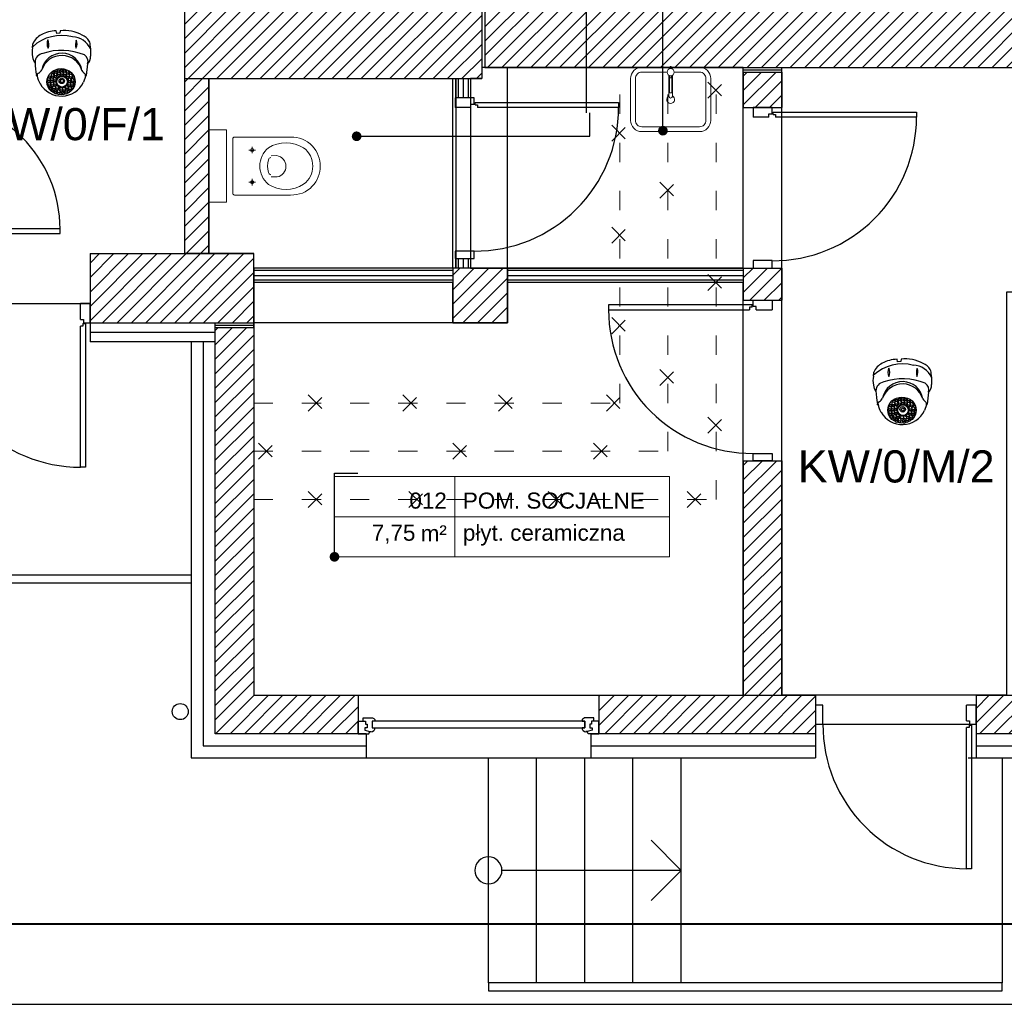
# Model space of a CAD drawing. Header units: millimetres. Extents: x 22250 to 51280, y -5012 to 7692.
# Tile 130 of 183: x 45476 to 46090, y 1586 to 2199. Entities that reach past the tile are written whole.
import ezdxf
from ezdxf import colors
from ezdxf.entities.mleader import LeaderData, LeaderLine
from ezdxf.enums import TextEntityAlignment as Align
from ezdxf.math import Vec2, Vec3

# ---------------------------------------------------------------- set-up
doc = ezdxf.new("R2010")
doc.units = ezdxf.units.MM
doc.linetypes.add('ACAD_ISO03W100', pattern=[30, 12, -18])
for name, color, linetype in [('00 CCTV IP - MIWI', 10, 'Continuous'), ('AA OPISY', 40, 'Continuous'), ('E_podklad', 252, 'Continuous')]:
    doc.layers.add(name, color=color, linetype=linetype)
for name, color, linetype, lineweight in [('A_OPISY', 40, 'Continuous', 9), ('A_WYPOSAŻENIE', 181, 'Continuous', 9), ('E_CCTV', 3, 'Continuous', 40)]:
    doc.layers.add(name, color=color, linetype=linetype, lineweight=lineweight)
doc.styles.add('ARIAL', font='arial.ttf')
doc.styles.get("Standard").update_dxf_attribs({"font": 'arial.ttf'})
doc.linetypes.add('BATTING', pattern='A,0.0001,-0.1,[134,ltypeshp.shx,S=0.1,R=0,X=-0.1,Y=0],-0.2,[134,ltypeshp.shx,S=0.1,R=180,X=0.1,Y=0],-0.1', length=0.4001)
pattern_1 = [(45, (29894.76, -15796.4403), (-4.490128, 4.490128), [])]

# ---------------------------------------------------------------- blocks, each defined once
blk = doc.blocks.new('wc1')
at = {"layer": 'A_WYPOSAŻENIE'}
for p, q in [((-3840.38, 3355.84), (-3836.38, 3355.84)), ((-3838.38, 3353.84), (-3838.38, 3357.84)), ((-3820.38, 3355.84), (-3816.38, 3355.84)), ((-3818.38, 3353.84), (-3818.38, 3357.84))]:
    blk.add_line(p, q, dxfattribs=at)
blk.add_lwpolyline([(-3850.88, 3371.84), (-3805.88, 3371.84), (-3805.88, 3382.84), (-3850.88, 3382.84)], close=True, dxfattribs=at)
for points in [[(-3815.79, 3318.42, -0.399978), (-3840.97, 3318.42, -0.216638), (-3846.38, 3331.84), (-3846.38, 3366.84, -0.414214), (-3845.38, 3367.84), (-3811.38, 3367.84, -0.414214), (-3810.38, 3366.84), (-3810.38, 3331.84, -0.216638)], [(-3839.79, 3345.73, -0.466255), (-3816.97, 3345.73, -0.283436), (-3817.06, 3323.74, -0.502453), (-3839.69, 3323.74, -0.283436)]]:
    blk.add_lwpolyline(points, format="xyb", close=True, dxfattribs=at)
for points in [[(-3834.84, 3343.93), (-3834.92, 3340.49, 0.83974), (-3821.61, 3340.22), (-3821.68, 3343.93)], [(-3833.77, 3344.15, -0.303379), (-3832.3, 3345.75, -0.119022), (-3824.45, 3345.75, -0.303379), (-3822.98, 3344.15, -0.291246)]]:
    blk.add_lwpolyline(points, format="xyb", dxfattribs=at)
for centre in [(-3838.38, 3355.84), (-3818.38, 3355.84)]:
    blk.add_circle(centre, 1, dxfattribs=at)
blk = doc.blocks.new('um1')
at = {"layer": 'A_WYPOSAŻENIE', "ltscale": 0.5}
for points in [[(-2506.53, 3366.84), (-2524.27, 3366.84, 0.414214), (-2531.27, 3359.84), (-2531.27, 3333.84, 0.414214), (-2524.27, 3326.84), (-2488.27, 3326.84, 0.414214), (-2481.27, 3333.84), (-2481.27, 3359.84, 0.414214), (-2488.27, 3366.84), (-2506.01, 3366.84)], [(-2508.52, 3363.84), (-2524.27, 3363.84, 0.414214), (-2528.27, 3359.84), (-2528.27, 3333.84, 0.414214), (-2524.27, 3329.84), (-2488.27, 3329.84, 0.414214), (-2484.27, 3333.84), (-2484.27, 3359.84, 0.414214), (-2488.27, 3363.84), (-2504.02, 3363.84)]]:
    blk.add_lwpolyline(points, format="xyb", dxfattribs=at)
at = {"layer": 'A_WYPOSAŻENIE'}
blk.add_lwpolyline([(-2507.42, 3361.92), (-2507.42, 3348.69, 0.869565), (-2505.12, 3348.69), (-2505.12, 3361.92)], format="xyb", dxfattribs=at)
for points in [[(-2506.77, 3361.66), (-2506.77, 3360.3), (-2505.77, 3360.3), (-2505.77, 3361.66)], [(-2506.53, 3366.08), (-2506.53, 3367.35), (-2506.01, 3367.35), (-2506.01, 3366.08)]]:
    blk.add_lwpolyline(points, dxfattribs=at)
blk.add_lwpolyline([(-2507.02, 3360.3), (-2505.52, 3360.3), (-2505.52, 3350.99), (-2507.02, 3350.99)], close=True, dxfattribs=at)
blk.add_circle((-2506.27, 3363.85), 2.25, dxfattribs=at)
at = {"layer": 'A_WYPOSAŻENIE', "ltscale": 0.5}
blk.add_arc((-2506.27, 3346.84), 2.5, 117.38711, 62.61289, dxfattribs=at)
blk = doc.blocks.new('*U208')
at = {"layer": 'AA OPISY'}
for q in [(-43.53, 18.82), (-136.57, 0), (-43.53, -18.82)]:
    blk.add_line((-25, 0), q, dxfattribs=at)
blk.add_circle((-145, 0), 8.43, dxfattribs=at)
blk = doc.blocks.new('*U213')
at = {"color": 144}
for p, q in [((125.92, 0), (125.92, -8)), ((125.92, 0), (132.61, 0)), ((125.92, 0), (125.92, -8)), ((132.61, 0), (133.18, -1.55)), ((269.24, 0), (268.66, -1.55)), ((275.92, 0), (269.24, 0)), ((275.92, 0), (275.92, -8)), ((130.16, -2.4), (133.18, -1.55)), ((130.16, -3.73), (130.16, -2.4)), ((131.54, -3.73), (130.16, -3.73)), ((130.51, -8), (130.51, -6.06)), ((130.51, -6.06), (131.54, -6.06)), ((131.54, -6.06), (131.54, -3.73)), ((133.18, -1.55), (134.03, -1.55)), ((134.03, -1.55), (133.93, -1.01)), ((134.67, -7.98), (134.67, -3.66)), ((134.67, -3.66), (136.3, -3.66)), ((267.17, -3.66), (265.54, -3.66)), ((267.17, -7.98), (267.17, -3.66)), ((267.81, -1.55), (267.91, -1.01)), ((268.66, -1.55), (267.81, -1.55)), ((271.69, -2.4), (268.66, -1.55)), ((270.31, -6.06), (270.31, -3.73)), ((270.31, -3.73), (271.69, -3.73)), ((271.33, -6.06), (270.31, -6.06)), ((271.33, -8), (271.33, -6.06)), ((271.69, -3.73), (271.69, -2.4)), ((125.92, -8), (129.12, -8)), ((129.12, -8), (129.12, -9.92)), ((129.12, -8), (130.51, -8)), ((129.12, -9.92), (134.98, -9.92)), ((136.26, -7.98), (134.67, -7.98)), ((136.26, -9.03), (136.26, -7.98)), ((265.59, -9.03), (265.59, -7.98)), ((265.59, -7.98), (267.17, -7.98)), ((272.72, -9.92), (266.87, -9.92)), ((272.72, -8), (271.33, -8)), ((275.92, -8), (272.72, -8)), ((272.72, -8), (272.72, -9.92))]:
    blk.add_line(p, q, dxfattribs=at)
blk.add_lwpolyline([(134.67, -3.66), (267.17, -3.66), (267.17, -7.98), (134.67, -7.98)], close=True, dxfattribs=at)
for centre, radius, start, end in [((133.79, -3.52), 2.51, 356.81051, 86.81051), ((268.05, -3.52), 2.51, 93.18949, 183.18949), ((134.89, -8.42), 1.5, 273.35533, 335.68535), ((266.95, -8.42), 1.5, 204.31465, 266.64467)]:
    blk.add_arc(centre, radius, start, end, dxfattribs=at)
blk = doc.blocks.new('*U216')
at = {"lineweight": 5}
for p, q in [((-75, -25), (-75, 25)), ((-75, 25), (0, 25)), ((0, 0), (0, 25)), ((0, 25), (133.76, 25)), ((133.76, 25), (133.76, -25)), ((-75, -25), (0, -25)), ((133.76, -25), (0, -25))]:
    blk.add_line(p, q, dxfattribs=at)
at = {"lineweight": 5, "ltscale": 18.5}
for p, q in [((0, 25), (0, -25)), ((-75, 0), (133.76, 0))]:
    blk.add_line(p, q, dxfattribs=at)
at = {"lineweight": 5, "ltscale": 18.5, "insert": (-5, -10.38), "char_height": 10, "attachment_point": 6, "style": 'ARIAL'}
blk.add_mtext('\\A1;m²', dxfattribs=at)
at = {"lineweight": 5, "style": 'ARIAL'}
blk.add_attdef('1NR', text='', height=10, dxfattribs=at).set_placement((-5, 5), align=Align.RIGHT)
blk.add_attdef('2POM', (5, 5), '', height=10, dxfattribs=at)
blk.add_attdef('4PL2', text='', height=10, dxfattribs=at).set_placement((-24.57, -5), align=Align.TOP_RIGHT)
blk.add_attdef('3POS', text='', height=10, dxfattribs=at).set_placement((5, -5), align=Align.TOP_LEFT)
blk = doc.blocks.new('_Dot')
at = {"color": 0, "linetype": 'ByBlock', "lineweight": -2}
blk.add_line((-0.5, 0), (-1, 0), dxfattribs=at)
at = {"color": 0, "linetype": 'ByBlock', "const_width": 0.5}
blk.add_lwpolyline([(-0.25, 0, 1), (0.25, 0, 1)], format="xyb", close=True, dxfattribs=at)
blk = doc.blocks.new('ROZBIÓRKI_DOM')
at = {"layer": 'A_OPISY', "color": 22, "linetype": 'ACAD_ISO03W100', "true_color": 0xe22908}
for p, q in [((18569.15, 7715.68), (18579.15, 7705.68)), ((18569.15, 7705.68), (18579.15, 7715.68)), ((18509.15, 7688.93), (18519.15, 7678.93)), ((18509.15, 7678.93), (18519.15, 7688.93)), ((18539.15, 7653.44), (18549.15, 7643.44)), ((18539.15, 7643.44), (18549.15, 7653.44)), ((18509.15, 7625.39), (18519.15, 7615.39)), ((18509.15, 7615.39), (18519.15, 7625.39)), ((18569.15, 7595.89), (18579.15, 7585.89)), ((18569.15, 7585.89), (18579.15, 7595.89)), ((18509.15, 7569.03), (18519.15, 7559.03)), ((18509.15, 7559.03), (18519.15, 7569.03)), ((18539.15, 7536.75), (18549.15, 7526.75)), ((18539.15, 7526.75), (18549.15, 7536.75)), ((18320.04, 7520.89), (18330.04, 7510.89)), ((18320.04, 7510.89), (18330.04, 7520.89)), ((18378.99, 7520.89), (18388.99, 7510.89)), ((18378.99, 7510.89), (18388.99, 7520.89)), ((18438.62, 7520.89), (18448.62, 7510.89)), ((18438.62, 7510.89), (18448.62, 7520.89)), ((18505.84, 7520.89), (18515.84, 7510.89)), ((18505.84, 7510.89), (18515.84, 7520.89)), ((18569.15, 7507.15), (18579.15, 7497.15)), ((18569.15, 7497.15), (18579.15, 7507.15)), ((18289.12, 7490.89), (18299.12, 7480.89)), ((18289.12, 7480.89), (18299.12, 7490.89)), ((18410.15, 7490.89), (18420.15, 7480.89)), ((18410.15, 7480.89), (18420.15, 7490.89)), ((18497.9, 7490.89), (18507.9, 7480.89)), ((18497.9, 7480.89), (18507.9, 7490.89)), ((18320.04, 7460.89), (18330.04, 7450.89)), ((18320.04, 7450.89), (18330.04, 7460.89)), ((18382.86, 7460.89), (18392.86, 7450.89)), ((18382.86, 7450.89), (18392.86, 7460.89)), ((18469.66, 7460.89), (18479.66, 7450.89)), ((18469.66, 7450.89), (18479.66, 7460.89)), ((18556.22, 7460.89), (18566.22, 7450.89)), ((18556.22, 7450.89), (18566.22, 7460.89))]:
    blk.add_line(p, q, dxfattribs=at)
for points in [[(18286.15, 7515.89), (18514.15, 7515.89), (18514.15, 7724.89)], [(18286.15, 7485.89), (18544.15, 7485.89), (18544.15, 7724.89)], [(18286.15, 7455.89), (18574.15, 7455.89), (18574.15, 7724.89)]]:
    blk.add_lwpolyline(points, dxfattribs=at)
blk = doc.blocks.new('*U968')
blk.add_lwpolyline([(-71, 0), (0, 0), (0, 42), (-71, 42)], close=True)
at = {"lineweight": 40}
blk.add_lwpolyline([(-68, 1), (-1, 1), (-1, 41), (-68, 41)], close=True, dxfattribs=at)
blk = doc.blocks.new('1092-140')
at = {"layer": '00 CCTV IP - MIWI', "color": 2}
for p, q in [((-3.36, 23.08), (-3.68, 24.7)), ((-1.26, 23.22), (-3.36, 23.08)), ((-1.15, 24.83), (-1.26, 23.22)), ((-18.66, 14.02), (-18.47, 16.56)), ((18.2, 13.64), (18.01, 16.6)), ((18.2, 13.65), (18.24, 8.63)), ((-3.02, 0.35), (-3.03, -1.36)), ((-2.97, 0.38), (-2.97, -0.69)), ((-1.17, 0.67), (-1.18, -0.66)), ((-1.06, 0.68), (-1.06, -0.37)), ((0.74, 0.61), (0.73, -0.34)), ((0.85, 0.6), (0.85, -0.69)), ((2.65, 0.15), (2.65, -0.66)), ((2.77, 0.08), (2.77, -1.9)), ((16.33, 3.71), (15.46, -3.75)), ((-16.08, -4.17), (-16.15, -3.52)), ((-15.68, -4.38), (-16.08, -4.17)), ((-9.22, -5.71), (-9.22, -7.18)), ((-7.42, -6.03), (-7.43, -7.16)), ((-7.31, -5.71), (-7.31, -7.18)), ((-6.92, -3.03), (-6.92, -4.51)), ((-6.67, -1.56), (-6.67, -1.83)), ((-5.51, -6.03), (-5.51, -7.16)), ((-5.46, -5.39), (-5.46, -6.86)), ((-5.13, -3.36), (-5.13, -4.48)), ((-5.03, -2.63), (-5.03, -4.1)), ((-4.87, -0.33), (-4.88, -1.81)), ((-4.82, -0.31), (-4.82, -1.39)), ((-3.66, -5.71), (-3.67, -6.84)), ((-3.23, -2.95), (-3.23, -4.08)), ((-2.91, -2.08), (-2.91, -3.55)), ((-1.11, -2.4), (-1.12, -3.53)), ((-0.93, -1.76), (-0.93, -3.23)), ((0.87, -2.08), (0.86, -3.21)), ((0.98, -1.95), (0.98, -3.42)), ((2.78, -2.27), (2.77, -3.4)), ((2.83, -3.23), (2.83, -4.7)), ((3.85, -5.84), (3.85, -7.31)), ((4.56, -0.74), (4.56, -1.87)), ((4.63, -3.55), (4.62, -4.67)), ((4.68, -3.42), (4.68, -4.89)), ((5.65, -6.16), (5.64, -7.28)), ((5.76, -6.16), (5.76, -7.63)), ((6.48, -3.74), (6.47, -4.86)), ((14.97, -4.21), (13.72, -7.92)), ((-8.96, -8.58), (-8.96, -10.05)), ((-8.26, -11.8), (-8.26, -10.76)), ((-7.19, -13.1), (-7.19, -12.43)), ((-7.17, -8.9), (-7.17, -10.02)), ((-7.11, -8.51), (-7.11, -9.99)), ((-6.49, -11.8), (-6.49, -10.7)), ((-5.97, -11), (-5.97, -12.47)), ((-5.33, -8.13), (-5.33, -9.6)), ((-5.32, -8.83), (-5.32, -9.96)), ((-4.17, -11.32), (-4.18, -12.44)), ((-4.05, -10.68), (-4.05, -12.15)), ((-3.53, -8.45), (-3.54, -9.58)), ((-2.26, -11), (-2.26, -12.13)), ((-1.44, -11.82), (-1.44, -13.3)), ((0.36, -12.15), (0.35, -13.27)), ((0.41, -11.82), (0.41, -13.3)), ((2.2, -12.15), (2.2, -13.27)), ((2.26, -10.74), (2.26, -12.21)), ((3.66, -8.58), (3.66, -10.05)), ((4.05, -11.06), (4.05, -12.19)), ((4.23, -11.31), (4.23, -12.79)), ((5.46, -8.9), (5.45, -10.02)), ((5.51, -8.58), (5.51, -10.05)), ((6.03, -11.64), (6.02, -12.76)), ((7.3, -8.9), (7.3, -10.02)), ((7.56, -6.48), (7.55, -7.6)), ((-4.91, -14.41), (-4.91, -13.59)), ((-3.03, -13.35), (-3.03, -14.83)), ((-1.24, -13.68), (-1.24, -14.8)), ((-0.07, -15.08), (-0.07, -13.92)), ((1.72, -15.02), (1.72, -13.95)), ((3.52, -13.59), (3.52, -12.89)), ((3.55, -14.59), (3.55, -14.35))]:
    blk.add_line(p, q, dxfattribs=at)
for centre, radius in [((0.05, -7.62), 3.77), ((0.05, -7.62), 3.39), ((-0.12, -7.11), 1.71), ((0.01, -7.19), 0.985)]:
    blk.add_circle(centre, radius, dxfattribs=at)
for centre, radius, start, end in [((-0.3, -5.29), 27.08, 74.98225, 132.52909), ((-8.33, 12.28), 11.01, 115.91007, 157.08613), ((-3.33, 4.36), 20.34, 90.96763, 118.82664), ((-3.23, 16.48), 6.26, 156.27951, 206.02535), ((-14.75, 16.25), 6.41, 336.90966, 25.3952), ((1.33, 0.79), 24.17, 61.33623, 95.89708), ((6.44, 8.04), 12.83, 23.76761, 88.76571), ((17.24, 15.93), 8.68, 160.21907, 194.45072), ((4.32, 16.54), 5.29, 328.48341, 26.18637), ((9.44, 13.58), 9.11, 30.14549, 67.75649), ((-7.96, 11.14), 11.08, 164.9117, 195.04268), ((14.96, 16.19), 3.08, 7.79528, 39.76035), ((-10.4, 8.94), 8.28, 184.48186, 215.74994), ((-11.27, 4.5), 5.88, 98.96773, 179.27659), ((-0.11, -2.48), 12.99, 8.81543, 169.20361), ((-0.15, -4.4), 13.46, 16.91086, 161.10818), ((-0.09, -24.71), 37.04, 67.2461, 109.06161), ((11.74, 5.29), 4.85, 340.96041, 59.01435), ((12.01, 8.17), 6.21, 314.07226, 4.25577), ((31.3, 6.37), 48.48, 182.1279, 191.82433), ((-14.7, -3.4), 1.17, 106.7677, 205.043), ((-1.84, -1.63), 14.11, 189.22914, 210.95391), ((-17.59, 2.32), 5.27, 299.37501, 333.36132), ((-8.36, -6.1), 0.942, 4.16146, 155.5033), ((-7.81, -5.55), 1.41, 51.46384, 130.14263), ((-7.83, -4.28), 0.912, 191.78069, 349.82577), ((-6.45, -6.1), 0.942, 4.16146, 155.5033), ((-6.07, -3.42), 0.942, 4.16146, 155.5033), ((-6.01, -5.59), 1.41, 51.46384, 130.14263), ((-6.03, -4.32), 0.912, 191.78069, 349.82577), ((-5.76, -2.91), 1.41, 51.46384, 130.14263), ((-5.77, -1.65), 0.912, 191.78069, 349.82577), ((-4.6, -5.78), 0.942, 4.16146, 155.5033), ((-4.17, -3.02), 0.942, 4.16146, 155.5033), ((-4.11, -5.18), 1.41, 51.46384, 130.14263), ((-4.13, -3.92), 0.912, 191.78069, 349.82577), ((-3.91, -2.47), 1.41, 51.46384, 130.14263), ((-3.93, -1.2), 0.912, 191.78069, 349.82577), ((-2.06, -1.77), 1.41, 51.46384, 130.14263), ((-2.08, -0.5), 0.912, 191.78069, 349.82577), ((-2.05, -2.47), 0.942, 4.16146, 155.5033), ((-2, -4.63), 1.41, 51.46384, 130.14263), ((-2.01, -3.37), 0.912, 191.78069, 349.82577), ((-0.15, -1.45), 1.41, 51.46384, 130.14263), ((-0.16, -0.18), 0.912, 191.78069, 349.82577), ((-0.07, -2.15), 0.942, 4.16146, 155.5033), ((-0.02, -4.31), 1.41, 51.46384, 130.14263), ((-0.04, -3.05), 0.912, 191.78069, 349.82577), ((1.77, -1.77), 1.41, 51.46384, 130.14263), ((1.75, -0.5), 0.912, 191.78069, 349.82577), ((1.84, -2.34), 0.942, 4.16146, 155.5033), ((1.89, -4.5), 1.41, 51.46384, 130.14263), ((1.88, -3.24), 0.912, 191.78069, 349.82577), ((3.68, -2.98), 1.41, 51.46384, 130.14263), ((3.66, -1.71), 0.912, 191.78069, 349.82577), ((3.69, -3.62), 0.942, 4.16146, 155.5033), ((3.74, -5.78), 1.41, 51.46384, 130.14263), ((3.72, -4.51), 0.912, 191.78069, 349.82577), ((4.71, -6.23), 0.942, 4.16146, 155.5033), ((5.37, -3.2), 1.41, 51.46384, 130.14263), ((5.36, -1.93), 0.912, 191.78069, 349.82577), ((5.54, -3.81), 0.942, 4.16146, 155.5033), ((5.59, -5.97), 1.41, 51.46384, 130.14263), ((5.57, -4.7), 0.912, 191.78069, 349.82577), ((6.62, -6.55), 0.942, 4.16146, 155.5033), ((7.18, -5.65), 0.958, 41.72921, 140.25406), ((7.38, -4.79), 0.976, 194.7767, 330.36291), ((7.94, -5.73), 2.36, 105.76198, 128.66521), ((7.26, -3.82), 0.799, 184.69759, 301.55724), ((19.75, 4.13), 8.4, 213.34248, 231.07159), ((13.35, -3.68), 1.69, 343.90449, 48.79211), ((14.18, -2.85), 1.55, 297.94362, 325.43279), ((-0.33, -1.15), 15.59, 209.42117, 334.30362), ((-8.31, -8.26), 1.41, 51.46384, 130.14263), ((-8.32, -7), 0.912, 191.78069, 349.82577), ((-8.11, -8.97), 0.942, 4.16146, 155.5033), ((-8.05, -11.13), 1.41, 51.46384, 130.14263), ((-8.07, -9.86), 0.912, 191.78069, 349.82577), ((-7.35, -12.88), 1.41, 51.46384, 130.14263), ((-7.36, -11.61), 0.912, 191.78069, 349.82577), ((-6.39, -8.26), 1.41, 51.46384, 130.14263), ((-6.41, -7), 0.912, 191.78069, 349.82577), ((-6.26, -8.9), 0.942, 4.16146, 155.5033), ((-6.2, -11.07), 1.41, 51.46384, 130.14263), ((-6.22, -9.8), 0.912, 191.78069, 349.82577), ((-5.11, -11.39), 0.942, 4.16146, 155.5033), ((-5.06, -13.55), 1.41, 51.46384, 130.14263), ((-5.07, -12.28), 0.912, 191.78069, 349.82577), ((-4.55, -7.94), 1.41, 51.46384, 130.14263), ((-4.56, -6.68), 0.912, 191.78069, 349.82577), ((-4.47, -8.52), 0.942, 4.16146, 155.5033), ((-4.42, -10.68), 1.41, 51.46384, 130.14263), ((-4.44, -9.42), 0.912, 191.78069, 349.82577), ((-3.2, -11.07), 0.942, 4.16146, 155.5033), ((-3.14, -13.23), 1.41, 51.46384, 130.14263), ((-3.16, -11.96), 0.912, 191.78069, 349.82577), ((-0.58, -12.21), 0.942, 4.16146, 155.5033), ((1.27, -12.21), 0.942, 4.16146, 155.5033), ((3.11, -11.13), 0.942, 4.16146, 155.5033), ((3.17, -13.29), 1.41, 51.46384, 130.14263), ((3.15, -12.03), 0.912, 191.78069, 349.82577), ((4.52, -8.97), 0.942, 4.16146, 155.5033), ((4.57, -11.13), 1.41, 51.46384, 130.14263), ((4.55, -9.86), 0.912, 191.78069, 349.82577), ((4.76, -8.39), 1.41, 51.46384, 130.14263), ((4.74, -7.12), 0.912, 191.78069, 349.82577), ((5.09, -11.71), 0.942, 4.16146, 155.5033), ((5.14, -13.87), 1.41, 51.46384, 130.14263), ((6.37, -8.97), 0.942, 4.16146, 155.5033), ((6.42, -11.13), 1.41, 51.46384, 130.14263), ((6.4, -9.86), 0.912, 191.78069, 349.82577), ((6.67, -8.71), 1.41, 51.46384, 130.14263), ((6.66, -7.44), 0.912, 191.78069, 349.82577), ((6.64, -11.65), 0.778, 34.06093, 148.14266), ((6.78, -11.18), 0.799, 184.69759, 301.55724), ((7.8, -8.67), 0.778, 34.06093, 148.14266), ((7.94, -8.2), 0.799, 184.69759, 301.55724), ((7.83, -9.39), 0.627, 175.41447, 295.52941), ((7.76, -9.57), 0.602, 24.86301, 157.74501), ((7.95, -7.08), 0.45, 7.96353, 175.25275), ((8.15, -7.08), 0.642, 176.52781, 296.16016), ((-6.31, -14.19), 1.41, 51.46384, 130.14263), ((-6.33, -12.92), 0.912, 191.78069, 349.82577), ((-4.03, -15.52), 1.41, 51.46384, 130.14263), ((-4.05, -14.26), 0.912, 191.78069, 349.82577), ((-3.97, -14.31), 1.41, 51.46384, 130.14263), ((-3.99, -13.04), 0.912, 191.78069, 349.82577), ((-2.18, -13.74), 0.942, 4.16146, 155.5033), ((-2.12, -15.91), 1.41, 51.46384, 130.14263), ((-2.14, -14.64), 0.912, 191.78069, 349.82577), ((-0.53, -14.38), 1.41, 51.46384, 130.14263), ((-0.55, -13.11), 0.912, 191.78069, 349.82577), ((0.84, -16.16), 1.41, 51.46384, 130.14263), ((0.82, -14.9), 0.912, 191.78069, 349.82577), ((1.32, -14.38), 1.41, 51.46384, 130.14263), ((1.3, -13.11), 0.912, 191.78069, 349.82577), ((2.63, -15.68), 1.41, 51.46384, 130.14263), ((2.62, -14.41), 0.912, 191.78069, 349.82577), ((4.09, -14.89), 1.41, 51.46384, 130.14263), ((4.08, -13.62), 0.912, 191.78069, 349.82577), ((5.13, -12.6), 0.912, 191.78069, 349.82577)]:
    blk.add_arc(centre, radius, start, end, dxfattribs=at)
blk.add_ellipse((-0.56, -7.62), major_axis=(9.03, 0), ratio=0.920025, dxfattribs=at)
at = {"layer": '00 CCTV IP - MIWI'}
blk.add_attdef('NAZWA', text='', height=10, dxfattribs=at).set_placement((-0.97, 35), align=Align.MIDDLE_CENTER)

msp = doc.modelspace()

# ---------------------------------------------------------------- hatches: boundary and pattern name
at = {"layer": 'E_podklad'}
h = msp.add_hatch(dxfattribs=at)
h.set_pattern_fill('ANSI31', color=256, scale=2)
h.set_pattern_definition(pattern_1)
h.paths.add_polyline_path([(46411.25, 2212.13), (45809.25, 2212.13), (45809.25, 2865.13), (45766.25, 2865.13), (45766.25, 2169.13), (46411.25, 2169.13)])
h.paths.add_polyline_path([(45764.25, 2865.13), (45737.25, 2865.13), (45737.25, 2574.13), (45722.25, 2574.13), (45722.25, 2205.13), (45579.25, 2205.13), (45579.25, 2162.13), (45764.25, 2162.13)])
h.paths.add_polyline_path([(45809.25, 3149.13), (45737.25, 3149.13), (45737.25, 3093.13), (45809.25, 3093.13)])
h.paths.add_polyline_path([(45809.25, 3444.13), (45766.25, 3444.13), (45766.25, 3379.13), (45809.25, 3379.13)])
h.paths.add_polyline_path([(45766.25, 3444.13), (45737.25, 3444.13), (45737.25, 3379.13), (45766.25, 3379.13)])
h.paths.add_polyline_path([(45837.25, 3487.13), (45766.25, 3487.13), (45766.25, 3492.13), (45591.28, 3492.13), (45591.28, 3484.13), (45591.25, 3449.13), (45723.25, 3449.13), (45723.25, 3444.13), (45837.25, 3444.13)])
h.paths.add_polyline_path([(46118.25, 3487.13), (46074.25, 3487.13), (46074.25, 3479.13), (46074.25, 3444.13), (46118.25, 3444.13)])
h.paths.add_polyline_path([(45365.25, 3492.13), (45314.25, 3492.13), (45314.25, 3484.13), (45314.25, 3449.13), (45365.25, 3449.13)])
h.paths.add_polyline_path([(45088.25, 3492.13), (44901.25, 3492.13), (44901.25, 3376.13), (44909.25, 3376.13), (44944.25, 3376.13), (44944.25, 3449.13), (45088.25, 3449.13)])
h.paths.add_polyline_path([(44944.25, 3156.13), (44901.25, 3156.13), (44901.25, 3100.13), (44909.25, 3100.13), (44944.25, 3100.13)])
h.paths.add_polyline_path([(44944.25, 2868.13), (44901.25, 2868.13), (44901.25, 2268.13), (44944.25, 2268.13)])
h.paths.add_polyline_path([(45420.25, 2053.13), (44944.25, 2053.13), (44944.25, 2072.13), (44901.25, 2072.13), (44901.25, 2010.13), (45420.25, 2010.13), (45420.25, 2022.05)])
h.paths.add_polyline_path([(45622.25, 2053.13), (45598.25, 2053.13), (45579.25, 2053.13), (45520.25, 2053.13), (45520.25, 2010.13), (45622.25, 2010.13)])
h = msp.add_hatch(dxfattribs=at)
h.set_pattern_fill('ANSI31', color=256, scale=2)
h.set_pattern_definition(pattern_1)
h.paths.add_polyline_path([(45780.25, 2044.13), (45746.25, 2044.13), (45746.25, 2010.13), (45780.25, 2010.13)])
h.paths.add_polyline_path([(45722.25, 2313.13), (45559.25, 2313.13), (45559.25, 2287.13), (45579.17, 2287.13), (45589.25, 2287.13), (45589.25, 2297.13), (45722.25, 2297.13)])
h.paths.add_polyline_path([(45067.25, 2287.13), (45067.25, 2302.13), (45459.25, 2302.13), (45459.25, 2287.13), (45459.25, 2313.13), (44944.25, 2313.13), (44944.25, 2287.13)])
at = {"layer": 'E_podklad', "ltscale": 2}
h = msp.add_hatch(dxfattribs=at)
h.set_pattern_fill('ANSI31', color=256, scale=2)
h.set_pattern_definition([(45, (28568.2225, -18526.9925), (-4.490128, 4.490128), [])])
h.paths.add_polyline_path([(46535.25, 2166.13), (46511.25, 2166.13), (46511.25, 1778.13), (46535.25, 1778.13)])
h.paths.add_polyline_path([(46072.25, 1778.13), (46072.25, 1754.13), (46201.49, 1754.13), (46201.49, 1778.13)])
h.paths.add_polyline_path([(45837.25, 1778.13), (45837.25, 1754.13), (45972.25, 1754.13), (45972.25, 1778.13)])
h.paths.add_polyline_path([(45951.25, 1924.13), (45927.25, 1924.13), (45927.25, 1778.13), (45951.25, 1778.13)])
h.paths.add_polyline_path([(45951.25, 2024.13), (45951.25, 2044.13), (45927.25, 2044.13), (45927.25, 2024.13)])
h.paths.add_polyline_path([(45951.25, 2166.13), (45927.25, 2166.13), (45927.25, 2144.13), (45951.25, 2144.13)])
h.paths.add_polyline_path([(45622.25, 2007.13), (45598.25, 2007.13), (45598.25, 1754.13), (45687.25, 1754.13), (45687.25, 1762.13), (45687.25, 1778.13), (45622.25, 1778.13)])
h.paths.add_polyline_path([(46662.25, 1754.13), (46662.25, 1778.13), (46201.49, 1778.13), (46201.49, 1754.13)])
h.paths.add_polyline_path([(46812.25, 1778.13), (46812.25, 1754.13), (46926.25, 1754.13), (46926.25, 1994.13), (46926.25, 2012.13), (46902.25, 2012.13), (46902.25, 1994.13), (46902.25, 1778.13)])
h = msp.add_hatch(dxfattribs=at)
h.set_pattern_fill('ANSI31', color=256, scale=2)
h.set_pattern_definition(pattern_1)
h.paths.add_polyline_path([(45594.25, 2053.13), (45594.25, 2162.13), (45579.25, 2162.13), (45579.25, 2053.13)])

# ---------------------------------------------------------------- linework, layer by layer
for p, q in [((45764.25, 2865.13), (45764.25, 2162.13)), ((45766.25, 2865.13), (45766.25, 2169.13)), ((45579.25, 2162.13), (45579.25, 2205.13)), ((45780.25, 2044.13), (45780.25, 2169.13)), ((45927.25, 2166.13), (45927.25, 2169.13)), ((45927.25, 2166.13), (45927.25, 2144.13)), ((45927.25, 2166.13), (45951.25, 2166.13)), ((45951.25, 2166.13), (45951.25, 2169.13)), ((45951.25, 2166.13), (45951.25, 2144.13)), ((45579.25, 2162.13), (45764.25, 2162.13)), ((45746.25, 2044.13), (45746.25, 2162.13)), ((45927.25, 2144.13), (45951.25, 2144.13)), ((45520.25, 2053.13), (45520.25, 2010.13)), ((45579.25, 2053.13), (45622.25, 2053.13)), ((45622.25, 2035.13), (45622.25, 2044.13)), ((45746.25, 2044.13), (45622.25, 2044.13)), ((45622.25, 2044.13), (45622.25, 2035.13)), ((45746.25, 2044.13), (45746.25, 2035.13)), ((45746.25, 2044.13), (45746.25, 2035.13)), ((45780.25, 2044.13), (45780.25, 2035.13)), ((45927.25, 2044.13), (45780.25, 2044.13)), ((45780.25, 2044.13), (45780.25, 2035.13)), ((45927.25, 2044.13), (45927.25, 2024.13)), ((45927.25, 2044.13), (45951.25, 2044.13)), ((45951.25, 2044.13), (45951.25, 2024.13)), ((45746.25, 2042.63), (45622.25, 2042.63)), ((45746.25, 2036.63), (45622.25, 2036.63)), ((45927.25, 2042.63), (45780.25, 2042.63)), ((45927.25, 2036.63), (45780.25, 2036.63)), ((45746.25, 2035.13), (45622.25, 2035.13)), ((45927.25, 2035.13), (45780.25, 2035.13)), ((45951.25, 2024.13), (45951.25, 2029.13)), ((45422.57, 2022.05), (45520.25, 2022.05)), ((45927.25, 2024.13), (45951.25, 2024.13)), ((45520.25, 2010.13), (45520.25, 1998.13)), ((45598.25, 2007.13), (45598.25, 2010.13)), ((45598.25, 2007.13), (45622.25, 2007.13)), ((45746.25, 2010.13), (45622.25, 2010.13)), ((45622.25, 2007.13), (45622.25, 2010.13)), ((45927.25, 1924.13), (45927.25, 1778.13)), ((45927.25, 1924.13), (45951.25, 1924.13)), ((45951.25, 1778.13), (45951.25, 1924.13)), ((45951.25, 1924.13), (45951.25, 1778.13)), ((45225.25, 1853.13), (45583.25, 1853.13)), ((45225.25, 1848.13), (45583.25, 1848.13)), ((45687.25, 1778.13), (45687.25, 1754.13)), ((45687.25, 1778.13), (45837.25, 1778.13)), ((45837.25, 1778.13), (45837.25, 1754.13)), ((45972.25, 1778.13), (45972.25, 1754.13)), ((46072.25, 1778.13), (46072.25, 1754.13)), ((45972.25, 1760.17), (46072.25, 1760.17)), ((45692.25, 1754.13), (45687.25, 1754.13)), ((45692.25, 1754.13), (45692.25, 1739.13)), ((45832.25, 1754.13), (45832.25, 1739.13)), ((45832.25, 1754.13), (45837.25, 1754.13)), ((45972.25, 1754.13), (45972.25, 1739.13)), ((46072.25, 1754.13), (46072.25, 1739.13)), ((45692.25, 1739.13), (45832.25, 1739.13)), ((45768.46, 1599.13), (45768.46, 1739.13)), ((45798.46, 1599.13), (45798.46, 1739.13)), ((45828.46, 1599.13), (45828.46, 1739.13)), ((45858.46, 1599.13), (45858.46, 1739.13)), ((45888.46, 1599.13), (45888.46, 1739.13)), ((46088.46, 1739.13), (46088.46, 1599.13)), ((45888.46, 1599.13), (45768.46, 1599.13)), ((45768.46, 1599.13), (45768.46, 1594.13)), ((46088.46, 1599.13), (45888.46, 1599.13)), ((46088.46, 1594.13), (46088.46, 1599.13)), ((45768.46, 1594.13), (46088.46, 1594.13))]:
    msp.add_line(p, q, dxfattribs=at)
at = {"layer": 'E_podklad'}
msp.add_line((45829.54, 2140.72), (45829.54, 2349.27), dxfattribs=at)
at = {"layer": 'E_podklad', "linetype": 'BATTING', "ltscale": 3}
for p, q in [((45927.25, 2167.63), (45951.25, 2167.63)), ((45598.25, 2008.63), (45622.25, 2008.63))]:
    msp.add_line(p, q, dxfattribs=at)
at = {"layer": 'E_podklad', "linetype": 'BATTING', "ltscale": 7}
for p, q in [((45752.75, 2162.13), (45752.75, 2150.11)), ((45752.75, 2050.11), (45752.75, 2044.13)), ((45622.25, 2039.63), (45746.25, 2039.63)), ((45780.25, 2039.63), (45927.25, 2039.63))]:
    msp.add_line(p, q, dxfattribs=at)
at = {"layer": 'E_podklad', "color": 144, "true_color": 0x007cb0}
for p, q in [((45757.59, 2144.15), (45757.59, 2146.13)), ((45757.59, 2146.13), (45759.58, 2146.13)), ((45760.16, 2145.72), (45761.7, 2145.72)), ((45761.7, 2145.72), (45761.7, 2144.17)), ((45943.22, 2138.17), (45943.22, 2140.16)), ((45943.22, 2140.16), (45945.21, 2140.16)), ((45945.79, 2139.74), (45947.33, 2139.74)), ((45947.33, 2139.74), (45947.33, 2138.2)), ((45932.71, 2019.74), (45931.17, 2019.74)), ((45931.17, 2019.74), (45931.17, 2018.2)), ((45935.28, 2020.16), (45933.29, 2020.16)), ((45935.28, 2018.17), (45935.28, 2020.16)), ((45514.29, 2012.12), (45516.27, 2012.12)), ((45516.27, 2012.12), (45516.27, 2010.13)), ((45515.86, 2008.01), (45514.31, 2008.01)), ((45515.86, 2009.55), (45515.86, 2008.01)), ((46066.29, 1762.16), (46068.27, 1762.16)), ((46068.27, 1762.16), (46068.27, 1760.17)), ((46067.86, 1758.05), (46066.31, 1758.05)), ((46067.86, 1759.59), (46067.86, 1758.05))]:
    msp.add_line(p, q, dxfattribs=at)
at = {"layer": 'E_podklad', "ltscale": 2}
for points in [[(45927.25, 2169.13), (45764.25, 2169.13), (45764.25, 2162.13), (45757.25, 2162.13), (45757.25, 2044.13), (45927.25, 2044.13), (45927.25, 2169.13)], [(45766.25, 2169.13), (46411.25, 2169.13)], [(45951.25, 2169.13), (46511.25, 2169.13), (46511.25, 2029.13), (46091.25, 2029.13), (46091.25, 1778.13), (45951.25, 1778.13), (45951.25, 2169.13)], [(45594.25, 2162.13), (45748.25, 2162.13), (45748.25, 2044.13), (45622.25, 2044.13), (45622.25, 2053.13), (45594.25, 2053.13), (45594.25, 2162.13)], [(45520.25, 2010.13), (45622.25, 2010.13), (45622.25, 2053.13)], [(45520.25, 2053.13), (45579.25, 2053.13)], [(45622.25, 2035.13), (45622.25, 1778.13), (45927.25, 1778.13), (45927.25, 2035.13), (45780.25, 2035.13), (45780.25, 2010.13), (45746.25, 2010.13), (45746.25, 2035.13), (45622.25, 2035.13)], [(45687.25, 1754.13), (45598.25, 1754.13), (45598.25, 2007.13)], [(45622.25, 2007.13), (45622.25, 1778.13), (45687.25, 1778.13)], [(45598.25, 1998.13), (45520.25, 1998.13)], [(45583.25, 1998.13), (45583.25, 1739.13), (45692.25, 1739.13)], [(45837.25, 1778.13), (45972.25, 1778.13)], [(46072.25, 1778.13), (46662.25, 1778.13)], [(45972.25, 1754.13), (45837.25, 1754.13)], [(46662.25, 1754.13), (46072.25, 1754.13)], [(45832.25, 1739.13), (45972.25, 1739.13)], [(46067.25, 1739.13), (46667.25, 1739.13)]]:
    msp.add_lwpolyline(points, dxfattribs=at)
for points in [[(45594.25, 2053.13), (45579.25, 2053.13), (45579.25, 2162.13), (45594.25, 2162.13)], [(45757.25, 2150.11), (45748.25, 2150.11), (45748.25, 2162.13), (45757.25, 2162.13)], [(45755.75, 2150.11), (45749.75, 2150.11), (45749.75, 2162.13), (45755.75, 2162.13)], [(45757.25, 2044.13), (45748.25, 2044.13), (45748.25, 2050.11), (45757.25, 2050.11)], [(45755.75, 2044.13), (45749.75, 2044.13), (45749.75, 2050.11), (45755.75, 2050.11)], [(45746.25, 2010.13), (45780.25, 2010.13), (45780.25, 2044.13), (45746.25, 2044.13)]]:
    msp.add_lwpolyline(points, close=True, dxfattribs=at)
at = {"layer": 'E_podklad', "color": 144, "true_color": 0x007cb0}
for points in [[(45759.58, 2146.13), (45759.58, 2150.11), (45747.66, 2150.11), (45747.66, 2144.15)], [(45760.16, 2147.26), (45849.56, 2147.26), (45849.56, 2144.17), (45761.7, 2144.17)], [(45760.16, 2145.72), (45760.16, 2147.26)], [(45757.59, 2144.15), (45747.66, 2144.15)], [(45945.21, 2140.16), (45945.21, 2144.13), (45933.29, 2144.13), (45933.29, 2138.17)], [(45945.79, 2141.29), (46035.19, 2141.29), (46035.19, 2138.2), (45947.33, 2138.2)], [(45945.79, 2139.74), (45945.79, 2141.29)], [(45943.22, 2138.17), (45933.29, 2138.17)], [(45421.13, 2065.69), (45501.6, 2065.69), (45501.6, 2068.48), (45422.52, 2068.48)], [(45747.66, 2050.11), (45759.58, 2050.11), (45759.58, 2054.74), (45747.66, 2054.74), (45747.66, 2050.11)], [(45933.29, 2044.13), (45945.21, 2044.13), (45945.21, 2048.77), (45933.29, 2048.77), (45933.29, 2044.13)], [(45514.29, 2012.12), (45514.29, 2022.05)], [(45516.27, 2010.13), (45520.25, 2010.13), (45520.25, 2022.05), (45514.29, 2022.05)], [(45932.71, 2021.29), (45843.31, 2021.29), (45843.31, 2018.2), (45931.17, 2018.2)], [(45932.71, 2019.74), (45932.71, 2021.29)], [(45933.29, 2020.16), (45933.29, 2024.13), (45945.21, 2024.13), (45945.21, 2018.17)], [(45935.28, 2018.17), (45945.21, 2018.17)], [(45517.4, 2009.55), (45517.4, 1920.15), (45514.31, 1920.15), (45514.31, 2008.01)], [(45515.86, 2009.55), (45517.4, 2009.55)], [(45945.21, 1924.13), (45933.29, 1924.13), (45933.29, 1928.77), (45945.21, 1928.77), (45945.21, 1924.13)], [(45972.25, 1772.09), (45972.25, 1760.17), (45976.88, 1760.17), (45976.88, 1772.09), (45972.25, 1772.09)], [(46066.29, 1762.16), (46066.29, 1772.09)], [(46068.27, 1760.17), (46072.25, 1760.17), (46072.25, 1772.09), (46066.29, 1772.09)], [(46069.4, 1759.59), (46069.4, 1670.19), (46066.31, 1670.19), (46066.31, 1758.05)], [(46067.86, 1759.59), (46069.4, 1759.59)]]:
    msp.add_lwpolyline(points, dxfattribs=at)
at = {"layer": 'E_podklad', "linetype": 'BATTING', "ltscale": 14}
msp.add_lwpolyline([(45598.25, 2004.13), (45520.25, 2004.13)], dxfattribs=at)
at = {"layer": 'E_podklad', "linetype": 'BATTING', "ltscale": 18}
for points in [[(45590.75, 1998.13), (45590.75, 1746.63), (45692.25, 1746.63)], [(45832.25, 1746.63), (45972.25, 1746.63)], [(46072.25, 1746.63), (46667.25, 1746.63)]]:
    msp.add_lwpolyline(points, dxfattribs=at)
at = {"layer": 'E_podklad'}
msp.add_circle((45576.47, 1767.99), 5, dxfattribs=at)
at = {"layer": 'E_podklad', "color": 144, "true_color": 0x007cb0}
for centre, radius, start, end in [((45421.11, 2068.48), 80.48, 359.99889, 90.35485), ((45760.13, 2144.17), 89.43, 269.64515, 0.00111), ((45945.76, 2138.19), 89.43, 269.64515, 0.00111), ((45932.73, 2018.19), 89.43, 179.99889, 270.35485), ((45514.31, 2009.58), 89.43, 179.64515, 270.00111), ((46066.31, 1759.62), 89.43, 179.64515, 270.00111)]:
    msp.add_arc(centre, radius, start, end, dxfattribs=at)

# ---------------------------------------------------------------- block references
at = {"xscale": 50, "yscale": 50, "zscale": 50}
msp.add_blockref('*U968', (48034.41, 1585.76), dxfattribs=at)
at = {"layer": '00 CCTV IP - MIWI', "xscale": 0.9793235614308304, "yscale": 0.9793235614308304, "zscale": 0.9793235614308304}
for p in [(45502.77, 2167.64), (46026.66, 1963.16)]:
    msp.add_blockref('1092-140', p, dxfattribs=at)
at = {"layer": 'E_podklad'}
for name, p in [('ROZBIÓRKI_DOM', (27336.09, -5555.75)), ('um1', (48388.26, -1197.71))]:
    msp.add_blockref(name, p, dxfattribs=at)
at = {"layer": 'E_podklad', "xscale": -1, "rotation": 89.99999999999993}
msp.add_blockref('wc1', (48977.09, -1720.74), dxfattribs=at)
at = {"layer": 'E_podklad'}
msp.add_blockref('*U216', (45747.54, 1889.37), dxfattribs=at).add_auto_attribs({'1NR': '012', '2POM': 'POM. SOCJALNE', '3POS': 'płyt. ceramiczna', '4PL2': '7,75'})
at = {"layer": 'E_podklad', "transparency": 33554559, "xscale": -1, "rotation": 180}
for name, p in [('*U213', (45561.33, 1754.13)), ('*U208', (45913.46, 1669.13))]:
    msp.add_blockref(name, p, dxfattribs=at)

# ---------------------------------------------------------------- texts
at = {"layer": 'E_CCTV', "color": 2, "lineweight": -2, "char_height": 20, "attachment_point": 1}
for s, insert in [('KW/0/F/1', (45450.53, 2143.77)), ('KW/0/M/2', (45961.16, 1930.65))]:
    msp.add_mtext_dynamic_manual_height_columns(s, width=9.6093, gutter_width=0.00853, heights=[0], dxfattribs=dict(at, insert=insert))

# ---------------------------------------------------------------- leaders
at = {"layer": 'E_podklad'}
ml = msp.add_multileader_mtext('Standard', dxfattribs=at)
ml.set_content('', color=256)
ml.set_leader_properties()
ml.set_arrow_properties(name='DOT')
ml.build(insert=Vec2(0, 0))
ml.multileader.update_dxf_attribs({"arrow_head_size": 6})
ctx = ml.context
ctx.base_point, ctx.arrow_head_size, ctx.plane_origin = Vec3(45891.69, 2300.69), 6, Vec3(45675.15, 2766.4)
notes = []
notes.append((ctx, [(0, (1, 1, 0), (45877.17, 2300.69), (1, 0), 14.52, [(0, [(45877.17, 2129.69)], 0, [])])]))
ctx.mtext.insert, ctx.mtext.flow_direction = Vec3(45893.69, 2300.69), 5
ml = msp.add_multileader_mtext('Standard', dxfattribs=at)
ml.set_content('', color=256)
ml.set_leader_properties()
ml.set_arrow_properties(name='DOT')
ml.build(insert=Vec2(0, 0))
ml.multileader.update_dxf_attribs({"arrow_head_size": 6})
ctx = ml.context
ctx.base_point, ctx.arrow_head_size, ctx.plane_origin, ctx.plane_x_axis, ctx.plane_y_axis = Vec3(45831.54, 2144.72), 6, Vec3(46396.48, 1924.19), Vec3(0, -1), Vec3(1, 0)
ctx.text_align_type = 2
notes.append((ctx, [(0, (1, 1, 0), (45831.54, 2126.2), (0, 1), 14.52, [(0, [(45686.35, 2126.2)], 0, [])])]))
ctx.mtext.insert, ctx.mtext.text_direction, ctx.mtext.rotation, ctx.mtext.alignment, ctx.mtext.flow_direction = Vec3(45831.54, 2142.72), Vec3(0, -1), 4.712389, 3, 5
ml = msp.add_multileader_mtext('Standard', dxfattribs=at)
ml.set_content('', color=256)
ml.set_leader_properties()
ml.set_arrow_properties(name='DOT')
ml.build(insert=Vec2(0, 0))
ml.multileader.update_dxf_attribs({"arrow_head_size": 6})
ctx = ml.context
ctx.base_point, ctx.arrow_head_size, ctx.plane_origin = Vec3(45687.06, 1916.37), 6, Vec3(45470.53, 2382.08)
notes.append((ctx, [(0, (1, 1, 0), (45672.54, 1916.37), (1, 0), 14.52, [(0, [(45672.54, 1864.37)], 0, [])])]))
ctx.mtext.insert, ctx.mtext.flow_direction = Vec3(45689.06, 1916.37), 5
for ctx, leaders in notes:
    for number, flags, end, landing, length, lines in leaders:
        leader = LeaderData()
        leader.index, (leader.has_last_leader_line, leader.has_dogleg_vector, leader.attachment_direction) = number, flags
        leader.last_leader_point, leader.dogleg_vector, leader.dogleg_length = Vec3(end), Vec3(landing), length
        for number, points, colour, breaks in lines:
            line = LeaderLine()
            line.index, line.vertices, line.color, line.breaks = number, Vec3.list(points), colors.encode_raw_color(colour), breaks
            leader.lines.append(line)
        ctx.leaders.append(leader)

doc.saveas('drawing.dxf')
